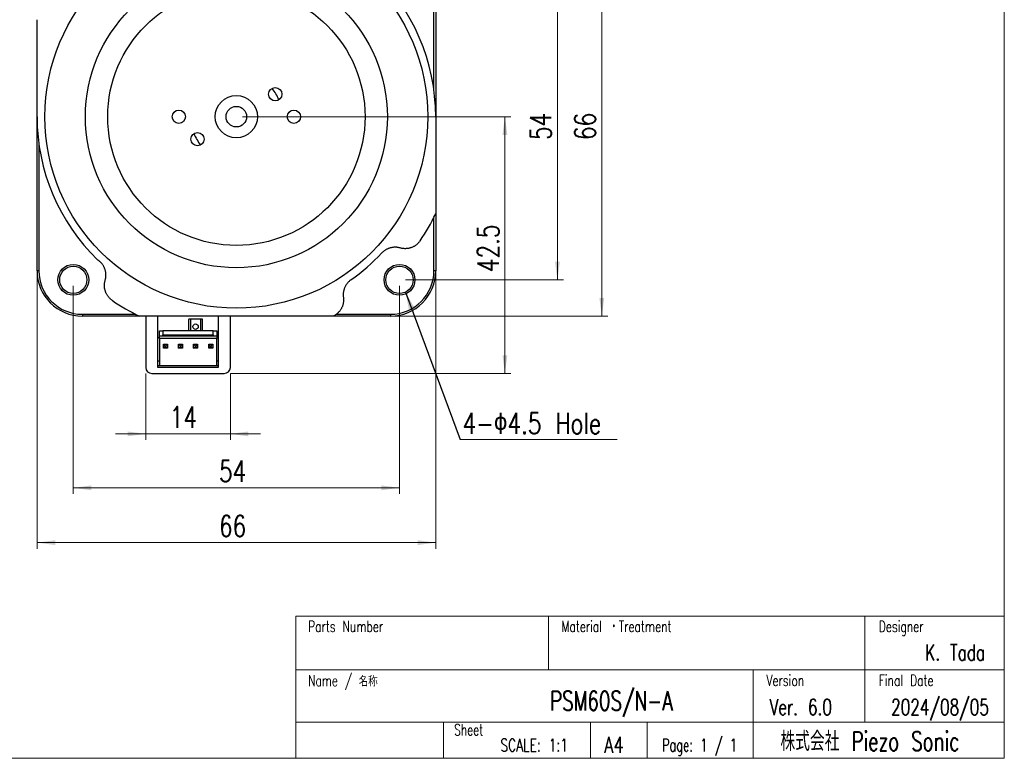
# Model space of a CAD drawing. Header units: millimetres. Extents: x 5 to 292, y 5 to 205.
# Tile 2 of 8: x 129 to 292, y 5 to 127. Entities that reach past the tile are written whole.
import ezdxf

# ---------------------------------------------------------------- set-up
doc = ezdxf.new("R2010")
doc.units = ezdxf.units.MM
doc.styles.add('SLDTEXTSTYLE0', font='TXT', dxfattribs={"width": 0.75, "bigfont": 'bigfont'})
doc.styles.add('SLDTEXTSTYLE1', font='TXT', dxfattribs={"width": 0.7, "bigfont": 'bigfont'})
doc.styles.add('SLDTEXTSTYLE2', font='TXT', dxfattribs={"width": 0.645455, "bigfont": 'bigfont'})
doc.styles.get("Standard").update_dxf_attribs({"font": 'txt', "bigfont": 'bigfont'})
doc.dimstyles.new('SLDDIMSTYLE0', dxfattribs={"dimtxt": 3.5, "dimasz": 3, "dimexe": 0, "dimexo": 0.0625, "dimgap": 0.875, "dimtad": 3, "dimdec": 0, "dimrnd": 1e-09, "dimzin": 12, "dimdsep": 46, "dimtxsty": 'SLDTEXTSTYLE0', "dimsah": 1, "dimcen": 0.09, "dimadec": 0, "dimazin": 3, "dimtfac": 1, "dimtdec": 0, "dimtmove": 0, "dimatfit": 0, "dimfxl": 1, "dimfrac": 2, "dimtolj": 1, "dimtzin": 12, "dimarcsym": 0})
doc.dimstyles.new('SLDDIMSTYLE1', dxfattribs={"dimtxt": 3.5, "dimasz": 3, "dimexe": 0, "dimexo": 0.0625, "dimgap": 0.875, "dimtad": 3, "dimdec": 0, "dimrnd": 1e-09, "dimzin": 12, "dimdsep": 46, "dimtxsty": 'SLDTEXTSTYLE0', "dimsah": 1, "dimcen": 0.09, "dimadec": 0, "dimazin": 3, "dimtfac": 1, "dimtdec": 0, "dimtofl": 0, "dimtmove": 0, "dimatfit": 3, "dimfxl": 1, "dimfrac": 2, "dimtolj": 1, "dimtzin": 12, "dimarcsym": 0})
doc.dimstyles.new('SLDDIMSTYLE4', dxfattribs={"dimtxt": 0.18, "dimasz": 3, "dimexe": 0, "dimexo": 0.0625, "dimgap": 0, "dimtad": 0, "dimtih": 1, "dimtoh": 1, "dimdec": 0, "dimrnd": 1e-09, "dimzin": 0, "dimdsep": 46, "dimtxsty": 'Standard', "dimsah": 1, "dimcen": 0.09, "dimadec": 0, "dimazin": 0, "dimtfac": 3, "dimtdec": 0, "dimtofl": 0, "dimtmove": 0, "dimatfit": 3, "dimfxl": 1, "dimfrac": 2, "dimtolj": 1, "dimtzin": 0, "dimarcsym": 0})
doc.dimstyles.new('SLDDIMSTYLE6', dxfattribs={"dimtxt": 3.5, "dimasz": 3, "dimexe": 0, "dimexo": 0.0625, "dimgap": 0.875, "dimtad": 3, "dimdec": 1, "dimrnd": 1e-09, "dimzin": 12, "dimdsep": 46, "dimtxsty": 'SLDTEXTSTYLE0', "dimsah": 1, "dimcen": 0.09, "dimadec": 0, "dimazin": 3, "dimtfac": 1, "dimtdec": 1, "dimtofl": 0, "dimtmove": 0, "dimatfit": 3, "dimfxl": 1, "dimfrac": 2, "dimtolj": 1, "dimtzin": 12, "dimarcsym": 0})

# ---------------------------------------------------------------- blocks, each defined once
blk = doc.blocks.new('_D_5')
at = {"color": 7, "linetype": 'Continuous', "lineweight": 0}
for p, q in [((197.88, 94.14), (197.88, 39.7)), ((131.88, 84.7), (131.88, 39.7)), ((131.88, 40.7), (197.88, 40.7))]:
    blk.add_line(p, q, dxfattribs=at)
at = {"color": 7, "linetype": 'Continuous', "lineweight": 18}
for points in [[(131.88, 40.7), (134.88, 40.3), (134.88, 41.1)], [(197.88, 40.7), (194.88, 41.1), (194.88, 40.3)]]:
    blk.add_solid(points, dxfattribs=at)
at = {"color": 7, "linetype": 'Continuous', "lineweight": 18, "insert": (162, 45.21), "char_height": 3.5, "attachment_point": 1, "style": 'SLDTEXTSTYLE0'}
blk.add_mtext('66', dxfattribs=at)
blk = doc.blocks.new('_D_6')
at = {"color": 7, "linetype": 'Continuous', "lineweight": 0}
for p, q in [((181.94, 144.2), (226.37, 144.2)), ((225.37, 78.2), (225.37, 144.2)), ((181.94, 78.2), (226.37, 78.2))]:
    blk.add_line(p, q, dxfattribs=at)
at = {"color": 7, "linetype": 'Continuous', "lineweight": 18}
for points in [[(225.37, 144.2), (224.97, 141.2), (225.77, 141.2)], [(225.37, 78.2), (225.77, 81.2), (224.97, 81.2)]]:
    blk.add_solid(points, dxfattribs=at)
at = {"color": 7, "linetype": 'Continuous', "lineweight": 18, "insert": (220.86, 107.35), "char_height": 3.5, "attachment_point": 1, "rotation": 90, "style": 'SLDTEXTSTYLE0'}
blk.add_mtext('66', dxfattribs=at)
blk = doc.blocks.new('_D_7')
at = {"color": 7, "linetype": 'Continuous', "lineweight": 0}
for p, q in [((149.88, 68.7), (149.88, 57.7)), ((163.88, 68.7), (163.88, 57.7)), ((149.88, 58.7), (144.88, 58.7)), ((163.88, 58.7), (149.88, 58.7)), ((163.88, 58.7), (168.88, 58.7))]:
    blk.add_line(p, q, dxfattribs=at)
at = {"color": 7, "linetype": 'Continuous', "lineweight": 18}
for points in [[(149.88, 58.7), (146.88, 59.1), (146.88, 58.3)], [(163.88, 58.7), (166.88, 58.3), (166.88, 59.1)]]:
    blk.add_solid(points, dxfattribs=at)
at = {"color": 7, "linetype": 'Continuous', "lineweight": 18, "insert": (153.85, 63.21), "char_height": 3.5, "attachment_point": 1, "style": 'SLDTEXTSTYLE0'}
blk.add_mtext('14', dxfattribs=at)
blk = doc.blocks.new('_D_8')
at = {"color": 7, "linetype": 'Continuous', "lineweight": 0}
for p, q in [((192.88, 138.2), (219.03, 138.2)), ((218.03, 84.2), (218.03, 138.2)), ((192.88, 84.2), (219.03, 84.2))]:
    blk.add_line(p, q, dxfattribs=at)
at = {"color": 7, "linetype": 'Continuous', "lineweight": 18}
for points in [[(218.03, 138.2), (217.63, 135.2), (218.43, 135.2)], [(218.03, 84.2), (218.43, 87.2), (217.63, 87.2)]]:
    blk.add_solid(points, dxfattribs=at)
at = {"color": 7, "linetype": 'Continuous', "lineweight": 18, "insert": (213.51, 107.35), "char_height": 3.5, "attachment_point": 1, "rotation": 90, "style": 'SLDTEXTSTYLE0'}
blk.add_mtext('54', dxfattribs=at)
blk = doc.blocks.new('_D_9')
at = {"color": 7, "linetype": 'Continuous', "lineweight": 0}
for p, q in [((137.88, 83.2), (137.88, 48.77)), ((191.88, 83.2), (191.88, 48.77)), ((137.88, 49.77), (191.88, 49.77))]:
    blk.add_line(p, q, dxfattribs=at)
at = {"color": 7, "linetype": 'Continuous', "lineweight": 18}
for points in [[(137.88, 49.77), (140.88, 49.37), (140.88, 50.17)], [(191.88, 49.77), (188.88, 50.17), (188.88, 49.37)]]:
    blk.add_solid(points, dxfattribs=at)
at = {"color": 7, "linetype": 'Continuous', "lineweight": 18, "insert": (162, 54.28), "char_height": 3.5, "attachment_point": 1, "style": 'SLDTEXTSTYLE0'}
blk.add_mtext('54', dxfattribs=at)
blk = doc.blocks.new('_D_10')
at = {"color": 7, "linetype": 'Continuous', "lineweight": 0}
for p, q in [((165.88, 111.2), (210.33, 111.2)), ((209.33, 68.7), (209.33, 111.2)), ((163.88, 68.7), (210.33, 68.7))]:
    blk.add_line(p, q, dxfattribs=at)
at = {"color": 7, "linetype": 'Continuous', "lineweight": 18}
for points in [[(209.33, 111.2), (208.93, 108.2), (209.73, 108.2)], [(209.33, 68.7), (209.73, 71.7), (208.93, 71.7)]]:
    blk.add_solid(points, dxfattribs=at)
at = {"color": 7, "linetype": 'Continuous', "lineweight": 18, "insert": (204.81, 85.48), "char_height": 3.5, "attachment_point": 1, "rotation": 90, "style": 'SLDTEXTSTYLE0'}
blk.add_mtext('42.5', dxfattribs=at)
blk = doc.blocks.new('SW_NOTE_0_2')
at = {"color": 0, "linetype": 'Continuous', "lineweight": 0}
blk.add_line((26.03, 0), (0, 0), dxfattribs=at)
at = {"color": 0, "linetype": 'Continuous', "lineweight": 0, "insert": (0.42, 4.44), "char_height": 3.5, "attachment_point": 1, "style": 'SLDTEXTSTYLE0'}
blk.add_mtext('4-Φ4.5 Hole', dxfattribs=at)

msp = doc.modelspace()

# ---------------------------------------------------------------- linework, layer by layer
at = {"color": 7, "linetype": 'Continuous', "lineweight": 18}
for p, q in [((292, 77.25), (292, 205)), ((292, 5), (292, 77.25)), ((174.698, 28.531), (292, 28.524)), ((174.698, 5), (174.698, 28.531)), ((216.545, 19.666), (216.545, 28.529)), ((268.897, 19.67), (268.897, 28.525)), ((174.698, 19.663), (292, 19.672)), ((250.4, 10.984), (250.4, 19.668)), ((268.899, 10.986), (268.899, 19.67)), ((269.993, 10.986), (174.698, 10.974)), ((199.155, 5), (199.155, 10.977)), ((223.487, 5), (223.487, 10.98)), ((232.874, 5), (232.874, 10.981)), ((250.401, 5), (250.401, 10.984)), ((292, 10.986), (269.993, 10.986)), ((5, 5), (292, 5))]:
    msp.add_line(p, q, dxfattribs=at)
at = {"color": 7, "linetype": 'Continuous', "lineweight": 25}
for p, q in [((197.577, 115.642), (197.577, 136.702)), ((197.877, 136.702), (197.877, 111.205)), ((131.877, 85.702), (131.877, 111.199)), ((132.177, 106.763), (132.177, 85.702)), ((197.577, 85.702), (197.577, 94.541)), ((197.877, 95.14), (197.877, 85.702)), ((132.177, 85.702), (131.877, 85.702)), ((197.877, 85.702), (197.577, 85.702)), ((139.377, 78.502), (148.215, 78.502)), ((139.377, 78.502), (139.377, 78.202)), ((181.423, 78.502), (190.377, 78.502)), ((190.377, 78.502), (190.377, 78.202)), ((148.815, 78.202), (139.377, 78.202)), ((149.877, 78.202), (149.877, 69.702)), ((151.877, 69.702), (151.877, 78.202)), ((156.977, 77.602), (156.977, 75.752)), ((159.177, 77.702), (157.077, 77.702)), ((157.277, 77.702), (157.277, 75.752)), ((158.977, 75.752), (158.977, 77.702)), ((159.277, 75.752), (159.277, 77.602)), ((161.877, 78.202), (161.877, 69.702)), ((163.877, 69.702), (163.877, 78.202)), ((190.377, 78.202), (180.939, 78.202)), ((152.127, 74.902), (152.127, 75.752)), ((152.127, 75.752), (152.704, 75.752)), ((161.049, 75.752), (152.704, 75.752)), ((152.704, 75.752), (152.704, 75.102)), ((152.704, 75.102), (161.049, 75.102)), ((161.049, 75.102), (161.049, 75.752)), ((161.049, 75.752), (161.627, 75.752)), ((161.627, 75.752), (161.627, 74.902)), ((152.127, 74.602), (151.877, 74.602)), ((152.589, 74.902), (152.127, 74.902)), ((152.127, 74.502), (152.127, 74.902)), ((161.627, 74.502), (152.127, 74.502)), ((152.127, 74.502), (152.127, 70.002)), ((161.165, 74.902), (152.589, 74.902)), ((153.102, 73.227), (152.802, 73.527)), ((152.802, 73.527), (153.452, 73.527)), ((152.802, 72.877), (152.802, 73.527)), ((153.152, 73.227), (153.452, 73.527)), ((153.452, 73.527), (153.452, 72.877)), ((155.602, 73.227), (155.302, 73.527)), ((155.302, 73.527), (155.952, 73.527)), ((155.302, 72.877), (155.302, 73.527)), ((155.652, 73.227), (155.952, 73.527)), ((155.952, 73.527), (155.952, 72.877)), ((158.102, 73.227), (157.802, 73.527)), ((157.802, 73.527), (158.452, 73.527)), ((157.802, 72.877), (157.802, 73.527)), ((158.152, 73.227), (158.452, 73.527)), ((158.452, 73.527), (158.452, 72.877)), ((160.602, 73.227), (160.302, 73.527)), ((160.302, 73.527), (160.952, 73.527)), ((160.302, 72.877), (160.302, 73.527)), ((160.652, 73.227), (160.952, 73.527)), ((160.952, 73.527), (160.952, 72.877)), ((161.627, 74.902), (161.165, 74.902)), ((161.627, 74.902), (161.627, 74.502)), ((161.877, 74.602), (161.627, 74.602)), ((161.627, 70.002), (161.627, 74.502)), ((152.802, 72.877), (153.102, 73.177)), ((153.452, 72.877), (152.802, 72.877)), ((153.152, 73.227), (153.102, 73.227)), ((153.102, 73.227), (153.102, 73.177)), ((153.102, 73.177), (153.152, 73.177)), ((153.152, 73.177), (153.152, 73.227)), ((153.452, 72.877), (153.152, 73.177)), ((155.302, 72.877), (155.602, 73.177)), ((155.952, 72.877), (155.302, 72.877)), ((155.652, 73.227), (155.602, 73.227)), ((155.602, 73.227), (155.602, 73.177)), ((155.602, 73.177), (155.652, 73.177)), ((155.652, 73.177), (155.652, 73.227)), ((155.952, 72.877), (155.652, 73.177)), ((157.802, 72.877), (158.102, 73.177)), ((158.452, 72.877), (157.802, 72.877)), ((158.152, 73.227), (158.102, 73.227)), ((158.102, 73.227), (158.102, 73.177)), ((158.102, 73.177), (158.152, 73.177)), ((158.152, 73.177), (158.152, 73.227)), ((158.452, 72.877), (158.152, 73.177)), ((160.302, 72.877), (160.602, 73.177)), ((160.952, 72.877), (160.302, 72.877)), ((160.652, 73.227), (160.602, 73.227)), ((160.602, 73.227), (160.602, 73.177)), ((160.602, 73.177), (160.652, 73.177)), ((160.652, 73.177), (160.652, 73.227)), ((160.952, 72.877), (160.652, 73.177)), ((151.877, 70.802), (152.127, 70.802)), ((161.627, 70.802), (161.877, 70.802)), ((150.877, 68.702), (162.877, 68.702)), ((151.877, 70.002), (152.127, 70.002)), ((161.877, 69.702), (151.877, 69.702)), ((152.127, 70.002), (161.627, 70.002)), ((161.627, 70.002), (161.877, 70.002))]:
    msp.add_line(p, q, dxfattribs=at)
for centre, radius in [((164.877, 111.202), 31.7), ((164.877, 111.202), 25), ((164.877, 111.202), 21.3), ((171.32, 114.922), 1.1), ((164.877, 111.202), 3.5), ((164.877, 111.202), 1.7), ((155.352, 111.202), 1.1), ((174.402, 111.202), 1.1), ((158.434, 107.482), 1.1), ((137.877, 84.202), 2.55), ((137.877, 84.202), 2.25), ((191.877, 84.202), 2.55), ((191.877, 84.202), 2.25), ((158.127, 76.452), 0.45)]:
    msp.add_circle(centre, radius, dxfattribs=at)
for centre, radius, start, end in [((164.877, 111.202), 33, 0, 46.87453), ((164.877, 111.202), 7.56, 21.63909, 38.36091), ((164.877, 111.202), 33, 180, 225.87453), ((164.877, 111.202), 7.56, 201.63909, 218.36091), ((164.877, 111.202), 36.7, 326, 334.05083), ((164.877, 111.202), 33, 305.07465, 316.87453), ((139.377, 85.702), 7.5, 180, 270), ((139.377, 85.702), 7.2, 180, 270), ((190.377, 85.702), 7.2, 270, 0), ((190.377, 85.702), 7.5, 270, 0), ((164.877, 111.202), 36.7, 236, 244.05083), ((157.077, 77.602), 0.1, 90, 180), ((159.177, 77.602), 0.1, 0, 90), ((150.877, 69.702), 1, 180, 270), ((162.877, 69.702), 1, 270, 0)]:
    msp.add_arc(centre, radius, start, end, dxfattribs=at)
for centre, start_param, end_param in [((152.589, 75.102), 3.1415927, 4.712389), ((161.165, 75.102), 1.5707963, 3.1415927)]:
    msp.add_ellipse(centre, major_axis=(0, 0.2), ratio=0.5773503, start_param=start_param, end_param=end_param, dxfattribs=at)
for points, knots in [([(131.877, 111.202), (131.877, 111.457), (131.877, 111.968), (131.877, 112.734), (131.877, 113.501), (131.877, 114.267), (131.877, 115.034), (131.877, 115.8), (131.877, 116.568), (131.877, 117.336), (131.877, 118.106), (131.877, 118.877), (131.877, 119.647), (131.877, 120.414), (131.877, 121.179), (131.877, 121.941), (131.877, 122.699), (131.877, 123.525), (131.877, 124.416), (131.877, 125.372), (131.877, 126.321), (131.877, 126.947), (131.877, 127.261)], [0, 0, 0, 0, 0.0461268, 0.0923154, 0.138504, 0.1848867, 0.2312695, 0.2778432, 0.3244171, 0.3715271, 0.4186373, 0.4662791, 0.5139211, 0.561715, 0.609509, 0.6574576, 0.7054102, 0.7533594, 0.8149973, 0.8766421, 0.9382815, 1, 1, 1, 1]), ([(197.877, 111.202), (197.877, 110.947), (197.877, 110.435), (197.877, 109.669), (197.877, 108.904), (197.877, 108.137), (197.877, 107.37), (197.877, 106.603), (197.877, 105.838), (197.877, 105.071), (197.877, 104.3), (197.877, 103.527), (197.877, 102.757), (197.877, 101.99), (197.877, 101.225), (197.877, 100.463), (197.877, 99.705), (197.877, 98.879), (197.877, 97.988), (197.877, 97.032), (197.877, 96.083), (197.877, 95.456), (197.877, 95.143)], [0, 0, 0, 0, 0.04618213, 0.09237657, 0.13857129, 0.18475381, 0.23132098, 0.27789966, 0.32447911, 0.37104733, 0.41868292, 0.46632876, 0.51397567, 0.56161273, 0.60954472, 0.65748476, 0.70542585, 0.75335929, 0.81501208, 0.87667693, 0.93834407, 1, 1, 1, 1]), ([(195.303, 90.68), (195.263, 90.624), (195.184, 90.512), (195.053, 90.356), (194.912, 90.209), (194.765, 90.074), (194.611, 89.951), (194.452, 89.84), (194.289, 89.742), (194.118, 89.653), (193.941, 89.574), (193.757, 89.507), (193.574, 89.453), (193.391, 89.411), (193.198, 89.379), (192.995, 89.36), (192.783, 89.355), (192.575, 89.365), (192.372, 89.388), (192.174, 89.424), (192.047, 89.458), (191.984, 89.475)], [0, 0, 0, 0, 0.0469727, 0.0941404, 0.1413228, 0.1883157, 0.2350712, 0.2819724, 0.328899, 0.3756891, 0.4266378, 0.4777462, 0.5289444, 0.5801196, 0.6311245, 0.6923987, 0.7538591, 0.8154535, 0.8770926, 0.9386566, 1, 1, 1, 1]), ([(191.984, 89.475), (191.923, 89.491), (191.803, 89.524), (191.615, 89.559), (191.422, 89.583), (191.224, 89.594), (191.022, 89.592), (190.82, 89.577), (190.619, 89.547), (190.418, 89.504), (190.215, 89.445), (190.024, 89.375), (189.847, 89.296), (189.683, 89.21), (189.521, 89.113), (189.368, 89.007), (189.224, 88.893), (189.088, 88.773), (189.004, 88.687), (188.962, 88.643)], [0, 0, 0, 0, 0.0665041, 0.1332375, 0.2000437, 0.2667971, 0.3334083, 0.3998307, 0.4628059, 0.5259535, 0.5890474, 0.6519492, 0.7032788, 0.7547769, 0.8062385, 0.8575182, 0.9049857, 0.9525408, 1, 1, 1, 1]), ([(143.158, 84.125), (143.175, 84.185), (143.209, 84.305), (143.246, 84.492), (143.272, 84.684), (143.285, 84.881), (143.286, 85.082), (143.272, 85.284), (143.245, 85.487), (143.204, 85.69), (143.147, 85.894), (143.078, 86.087), (143, 86.266), (142.916, 86.431), (142.82, 86.594), (142.712, 86.754), (142.591, 86.908), (142.459, 87.056), (142.317, 87.196), (142.175, 87.318), (142.036, 87.425), (141.946, 87.484), (141.901, 87.514)], [0, 0, 0, 0, 0.0575038, 0.1152017, 0.1729619, 0.2306781, 0.2882743, 0.3457101, 0.4007527, 0.4559457, 0.5110916, 0.5660699, 0.6107589, 0.6555941, 0.7003969, 0.7450417, 0.7900228, 0.835213, 0.8803931, 0.9253603, 0.9626792, 1, 1, 1, 1]), ([(144.354, 80.776), (144.299, 80.816), (144.187, 80.894), (144.031, 81.026), (143.884, 81.166), (143.749, 81.314), (143.626, 81.468), (143.515, 81.627), (143.417, 81.79), (143.327, 81.961), (143.249, 82.138), (143.182, 82.321), (143.128, 82.505), (143.086, 82.688), (143.054, 82.883), (143.034, 83.09), (143.03, 83.307), (143.041, 83.52), (143.066, 83.728), (143.104, 83.931), (143.14, 84.06), (143.158, 84.125)], [0, 0, 0, 0, 0.0465207, 0.0932345, 0.1399629, 0.1865037, 0.2328093, 0.2792593, 0.3257343, 0.3720741, 0.4225326, 0.4731492, 0.5238548, 0.5745376, 0.6250517, 0.6873243, 0.7497947, 0.8124082, 0.87507, 0.9376524, 1, 1, 1, 1]), ([(183.84, 84.195), (183.787, 84.156), (183.682, 84.079), (183.534, 83.95), (183.395, 83.815), (183.268, 83.673), (183.152, 83.527), (183.048, 83.377), (182.955, 83.224), (182.868, 83.06), (182.79, 82.886), (182.721, 82.703), (182.665, 82.52), (182.622, 82.338), (182.589, 82.146), (182.568, 81.943), (182.562, 81.731), (182.569, 81.522), (182.585, 81.387), (182.594, 81.32)], [0, 0, 0, 0, 0.0513368, 0.1029023, 0.1544915, 0.2058609, 0.256868, 0.3080299, 0.359226, 0.4102799, 0.4700084, 0.5299184, 0.5899399, 0.6499436, 0.7097509, 0.7822348, 0.8548452, 0.9274811, 1, 1, 1, 1]), ([(182.594, 81.32), (182.602, 81.245), (182.62, 81.096), (182.626, 80.866), (182.614, 80.633), (182.584, 80.396), (182.538, 80.18), (182.482, 79.985), (182.421, 79.813), (182.349, 79.642), (182.264, 79.472), (182.166, 79.304), (182.055, 79.139), (181.929, 78.978), (181.791, 78.822), (181.64, 78.676), (181.479, 78.54), (181.307, 78.415), (181.127, 78.3), (180.999, 78.235), (180.936, 78.202)], [0, 0, 0, 0, 0.0698998, 0.1400289, 0.2101904, 0.2802325, 0.3500591, 0.4000704, 0.4502343, 0.5004195, 0.5505252, 0.6004875, 0.6510405, 0.7017593, 0.7524441, 0.8029505, 0.8521158, 0.9014969, 0.9508597, 1, 1, 1, 1]), ([(180.936, 78.202), (180.653, 78.202), (180.088, 78.202), (179.231, 78.202), (178.368, 78.202), (177.498, 78.202), (176.622, 78.202), (175.735, 78.202), (174.839, 78.202), (173.932, 78.202), (173.02, 78.202), (172.16, 78.202), (171.353, 78.202), (170.6, 78.202), (169.844, 78.202), (169.085, 78.202), (168.366, 78.202), (167.685, 78.202), (167.045, 78.202), (166.332, 78.202), (165.546, 78.202), (164.688, 78.202), (163.829, 78.202), (162.972, 78.202), (162.116, 78.202), (161.255, 78.202), (160.391, 78.202), (159.523, 78.202), (158.658, 78.202), (157.791, 78.202), (156.924, 78.202), (156.055, 78.202), (155.192, 78.202), (154.333, 78.202), (153.477, 78.202), (152.586, 78.202), (151.663, 78.202), (150.707, 78.202), (149.758, 78.202), (149.131, 78.202), (148.818, 78.202)], [0, 0, 0, 0, 0.0278346, 0.0556692, 0.0835923, 0.1115205, 0.1394477, 0.1673697, 0.1956958, 0.2240293, 0.2523617, 0.2806863, 0.3037359, 0.3267934, 0.3498531, 0.3729096, 0.3959582, 0.4153104, 0.4346643, 0.4540165, 0.4798467, 0.5056939, 0.53155, 0.5574064, 0.5832545, 0.6090852, 0.6355127, 0.6619483, 0.6883845, 0.714813, 0.7417436, 0.768681, 0.7956193, 0.8225512, 0.8496151, 0.8766792, 0.9074983, 0.9383208, 0.9691407, 1, 1, 1, 1])]:
    msp.add_open_spline(points, degree=3, knots=knots, dxfattribs=at)

# ---------------------------------------------------------------- block references
at = {"color": 7, "linetype": 'Continuous', "lineweight": 0}
msp.add_blockref('SW_NOTE_0_2', (201.905, 57.753), dxfattribs=at)

# ---------------------------------------------------------------- texts
for s, insert, char_height, attachment_point, style in [('Parts Number', (176.746, 27.76), 1.85208, 1, 'SLDTEXTSTYLE1'), ('Material ・Treatment', (218.678, 27.76), 1.85208, 1, 'SLDTEXTSTYLE1'), ('Designer', (271.238, 27.76), 1.8521, 1, 'SLDTEXTSTYLE1'), ('K. Tada', (283.865, 23.842), 2.6458, 2, 'SLDTEXTSTYLE1'), ('Name /', (176.746, 18.784), 1.8521, 1, 'SLDTEXTSTYLE1'), ('名称', (185.145, 18.492), 1.5875, 1, 'SLDTEXTSTYLE1'), ('Version', (252.633, 18.831), 1.8521, 1, 'SLDTEXTSTYLE1'), ('Final Date', (271.238, 18.831), 1.8521, 1, 'SLDTEXTSTYLE1'), ('PSM60S/N-A', (226.943, 16.11), 3.175, 2, 'SLDTEXTSTYLE1'), ('Ver. 6.0', (258.313, 14.803), 2.6458, 2, 'SLDTEXTSTYLE1'), ('2024/08/05', (281.357, 14.803), 2.6458, 2, 'SLDTEXTSTYLE1'), ('Sheet', (200.913, 10.639), 1.8521, 1, 'SLDTEXTSTYLE1'), ('株式会社 Piezo Sonic', (269.758, 9.407), 3.175, 2, 'SLDTEXTSTYLE1'), ('SCALE: 1:1', (208.592, 8.241), 2.1167, 1, 'SLDTEXTSTYLE1'), ('A4', (225.775, 8.54), 2.6458, 1, 'SLDTEXTSTYLE0'), ('Page: 1 / 1', (235.353, 8.241), 2.11667, 1, 'SLDTEXTSTYLE2')]:
    msp.add_mtext(s, dxfattribs=dict(at, insert=insert, char_height=char_height, attachment_point=attachment_point, style=style))

# ---------------------------------------------------------------- dimensions: what is measured, and where the dimension line sits
at = {"color": 7, "linetype": 'Continuous', "lineweight": 18}
for base, p1, p2, dimstyle, picture, middle in [((225.374, 144.202), (180.936, 78.202), (180.936, 144.202), 'SLDDIMSTYLE1', '_D_6', (225.374, 109.936)), ((218.026, 138.202), (191.877, 84.202), (191.877, 138.202), 'SLDDIMSTYLE1', '_D_8', (218.026, 109.936)), ((209.326, 111.202), (162.877, 68.702), (164.877, 111.202), 'SLDDIMSTYLE6', '_D_10', (209.326, 90.002))]:
    dim = msp.add_linear_dim(base=base, p1=p1, p2=p2, angle=90, dimstyle=dimstyle, dxfattribs=at)
    dim.commit()
    dim.dimension.update_dxf_attribs({"geometry": picture, "text_midpoint": middle, "dimtype": 160})
for base, p1, p2, dimstyle, picture, middle in [((197.877, 40.702), (131.877, 85.702), (197.877, 95.143), 'SLDDIMSTYLE1', '_D_5', (164.582, 40.702)), ((191.877, 49.772), (137.877, 84.202), (191.877, 84.202), 'SLDDIMSTYLE1', '_D_9', (164.582, 49.772)), ((149.877, 58.702), (163.877, 69.702), (149.877, 69.702), 'SLDDIMSTYLE0', '_D_7', (156.434, 58.702))]:
    dim = msp.add_linear_dim(base=base, p1=p1, p2=p2, dimstyle=dimstyle, dxfattribs=at)
    dim.commit()
    dim.dimension.update_dxf_attribs({"geometry": picture, "text_midpoint": middle, "dimtype": 160})

# ---------------------------------------------------------------- leaders
at = {"color": 7, "linetype": 'Continuous', "lineweight": 0}
msp.add_leader([(192.873, 82.185), (201.905, 57.753)], dimstyle='SLDDIMSTYLE4', dxfattribs=at)

doc.saveas('drawing.dxf')
